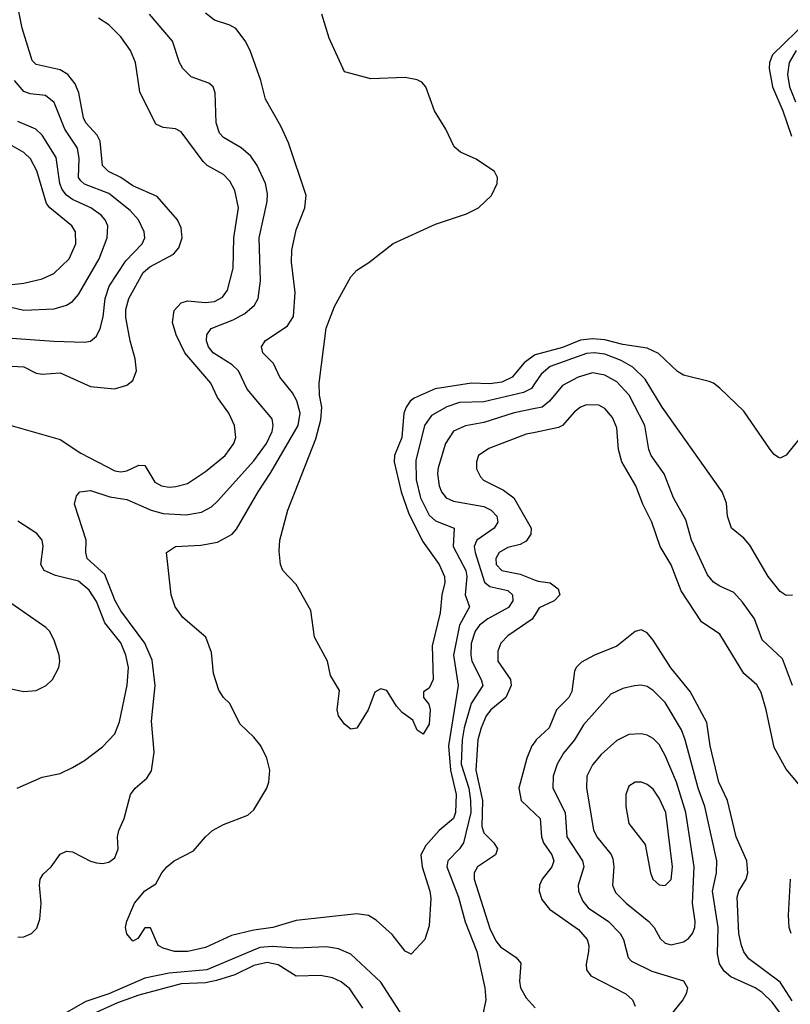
# Model space of a CAD drawing. Header units: inches. Extents: x 1308407 to 1441228, y 959628 to 1036311.
# Tile 118 of 256: x 1378296 to 1380843, y 986216 to 989472. Entities that reach past the tile are written whole.
import ezdxf

# ---------------------------------------------------------------- set-up
doc = ezdxf.new("R2010")
doc.units = ezdxf.units.IN
doc.header["$MEASUREMENT"] = 0
doc.layers.add('B3978', color=7, linetype='Continuous')
doc.layers.add('B3988', color=7, linetype='Continuous')

msp = doc.modelspace()

# ---------------------------------------------------------------- linework, layer by layer
at = {"layer": 'B3978', "color": 5}
for points, elevation in [([(1378250, 988327.3), (1378310, 988323.6), (1378350, 988303.3), (1378370, 988299.3), (1378430, 988303.5), (1378530, 988259.2), (1378609.1, 988250.9), (1378650, 988262.6), (1378670, 988278), (1378681.7, 988310), (1378677.1, 988350), (1378660.8, 988410), (1378647.1, 988487.1), (1378647.2, 988512.8), (1378656.3, 988550), (1378703.9, 988636.1), (1378725.5, 988654.5), (1378804.2, 988695.8), (1378822.3, 988717.7), (1378833.2, 988750), (1378830, 988782.9), (1378817.6, 988810), (1378750, 988886.4), (1378670, 988921.9), (1378630.2, 988950.2), (1378589.1, 988970), (1378569.3, 988989.3), (1378561.6, 989070), (1378551.9, 989090), (1378514.8, 989130), (1378506.7, 989146.7), (1378491.7, 989230), (1378479.6, 989259.6), (1378455, 989290), (1378430, 989306.1), (1378350, 989323.8), (1378336.5, 989336.5), (1378304.1, 989444.1), (1378290.4, 989510)], 3020), ([(1380000, 988270.7), (1379987.5, 988252.5), (1379961.7, 988238.3), (1379830, 988208.1), (1379750, 988205.9), (1379708.4, 988191.6), (1379657, 988163), (1379634.4, 988130), (1379605.9, 988014.1), (1379606.9, 987950), (1379621, 987890), (1379650, 987833.7), (1379670, 987814.5), (1379732.3, 987790), (1379728.7, 987730), (1379770.3, 987650), (1379774.2, 987630), (1379768.5, 987570), (1379782.7, 987530), (1379750, 987470), (1379729.8, 987370), (1379745.7, 987270), (1379713, 987070), (1379720.4, 986990), (1379739.1, 986910), (1379737, 986850), (1379730, 986829.9), (1379683, 986790), (1379638.8, 986741.2), (1379622.2, 986710), (1379626.5, 986670), (1379651.3, 986590), (1379654.7, 986565.3), (1379650, 986475.3), (1379635.3, 986430), (1379590, 986381.2), (1379570, 986392), (1379527, 986447), (1379474, 986494), (1379448.9, 986508.9), (1379410, 986514.6), (1379210, 986492.9), (1379132.4, 986470), (1379070, 986461.1), (1378996.4, 986443.6), (1378910, 986403.7), (1378851.3, 986390), (1378808, 986390), (1378770, 986400.9), (1378754, 986410), (1378728.7, 986468.7), (1378710, 986469), (1378686.8, 986433.2), (1378670, 986424), (1378650, 986449), (1378646, 986470), (1378649.7, 986490.3), (1378675.1, 986550), (1378710, 986590.5), (1378746.3, 986613.7), (1378766, 986650), (1378782.7, 986670), (1378806.6, 986690), (1378870, 986723.1), (1378909.8, 986770), (1378933, 986790), (1378969.6, 986810), (1379050, 986841.5), (1379070, 986858.6), (1379112.9, 986930), (1379119.5, 986950), (1379122.2, 986990), (1379112.5, 987030), (1379092.7, 987070), (1379070, 987099.2), (1379023.2, 987143.2), (1378990.7, 987210.7), (1378969.7, 987230), (1378954.4, 987254.4), (1378936.5, 987310), (1378930, 987379), (1378911.6, 987430), (1378834.6, 987494.6), (1378809.6, 987530), (1378796.9, 987570), (1378780.7, 987710), (1378810.9, 987729.1), (1378894.2, 987734.2), (1378950, 987743.6), (1378998.2, 987770), (1379012.9, 987787.1), (1379083.7, 987910), (1379126.2, 987973.8), (1379216.2, 988130), (1379223.2, 988170), (1379211.5, 988211.5), (1379197.6, 988237.6), (1379156.2, 988290), (1379134.6, 988334.6), (1379099.8, 988370), (1379095.1, 988390), (1379107.6, 988410), (1379180.6, 988459.4), (1379201, 988490), (1379206.9, 988570), (1379194.5, 988670), (1379195.4, 988710), (1379210, 988776.3), (1379238.9, 988850), (1379242.7, 988890), (1379184.7, 989064.7), (1379159.5, 989119.5), (1379108.4, 989208.4), (1379093.4, 989270), (1379058.1, 989370), (1379041.3, 989401.3), (1379010, 989442), (1378990, 989454), (1378939.5, 989470), (1378910, 989493.6)], 2940), ([(1378267.3, 988130), (1378430, 988083.4), (1378498.1, 988038.1), (1378610, 987979.3), (1378630, 987976.3), (1378650, 987980.1), (1378690, 987998), (1378710, 987997.2), (1378742.8, 987942.8), (1378764.2, 987930), (1378790, 987926.2), (1378812.4, 987927.6), (1378850, 987938.1), (1378910, 987977.4), (1378974.9, 988030), (1379003.6, 988070), (1379010.5, 988090), (1379006.1, 988130), (1378987.5, 988170), (1378950, 988222.5), (1378927.7, 988270), (1378841.2, 988370), (1378813.3, 988430), (1378801.2, 988470), (1378806.9, 988510), (1378830, 988535), (1378850, 988542), (1378910, 988536.6), (1378940.3, 988539.7), (1378966.2, 988553.8), (1378982.7, 988577.3), (1379001.3, 988650), (1379003.9, 988750), (1379019.5, 988850), (1379006.7, 988906.7), (1378990, 988937.4), (1378970, 988960.2), (1378916.1, 988990), (1378902.4, 989002.4), (1378830, 989100.7), (1378810.5, 989110.5), (1378770, 989115), (1378745.7, 989125.7), (1378693.1, 989233.1), (1378679, 989330), (1378662.6, 989370), (1378630, 989414.6), (1378590, 989454.5), (1378556.7, 989476.7)], 2980), ([(1378290, 986438.2), (1378310, 986439.1), (1378335.1, 986450), (1378352, 986468), (1378362.9, 986497.1), (1378366.6, 986550), (1378360.8, 986610), (1378363.9, 986630), (1378373.9, 986646.1), (1378399.7, 986670), (1378430, 986712.7), (1378450, 986722.6), (1378470, 986720.3), (1378530, 986688.9), (1378550, 986683.6), (1378570, 986681.5), (1378590, 986685.5), (1378610, 986700.4), (1378621.3, 986730), (1378619.6, 986770), (1378623.6, 986790), (1378641.6, 986830), (1378661.6, 986910), (1378677.6, 986930), (1378716.6, 986963.4), (1378731.8, 986988.2), (1378740.7, 987050), (1378731.7, 987151.7), (1378743.2, 987270), (1378733.3, 987353.3), (1378709.1, 987410), (1378630, 987517.4), (1378611.1, 987550), (1378576.8, 987636.8), (1378518.4, 987690), (1378514.2, 987710), (1378515.5, 987750), (1378477.4, 987870), (1378483.1, 987896.9), (1378495.1, 987910), (1378530, 987914.5), (1378594, 987894), (1378650, 987884.8), (1378730, 987850.1), (1378770, 987839), (1378846, 987834), (1378896.7, 987843.3), (1378930, 987861.2), (1378950, 987879.8), (1379070, 988012.5), (1379111.6, 988070), (1379130.3, 988110), (1379133.6, 988130), (1379130, 988151.9), (1379048, 988250), (1379019.3, 988310), (1378998.4, 988330), (1378935.7, 988370), (1378920.4, 988390), (1378913.5, 988410), (1378914.1, 988430), (1378928.9, 988450), (1379001.2, 988478.8), (1379039.8, 988500.2), (1379072.5, 988527.5), (1379084.1, 988550), (1379092, 988608), (1379087.2, 988750), (1379114.1, 988870), (1379115.4, 988895.4), (1379108.7, 988930), (1379080.8, 988990), (1379060.1, 989020.1), (1379027.7, 989047.7), (1378970, 989082.1), (1378956.4, 989096.4), (1378945.4, 989130), (1378941.8, 989230), (1378935.8, 989250), (1378921.5, 989261.5), (1378863.1, 989283.1), (1378835.6, 989310), (1378824.6, 989330), (1378800.8, 989400.8), (1378725.3, 989490)], 2960), ([(1380000, 988363.2), (1379997.5, 988362.5), (1379963.3, 988336.7), (1379923.7, 988290), (1379890, 988273.1), (1379850, 988267.7), (1379790, 988269.3), (1379668.8, 988251.2), (1379600.3, 988219.7), (1379586.9, 988210), (1379573, 988190), (1379566.1, 988170), (1379559.4, 988090), (1379535.2, 988030), (1379534.2, 988010), (1379556.4, 987910), (1379581, 987841), (1379627.1, 987747.1), (1379682.3, 987670), (1379700.6, 987630), (1379701.1, 987610), (1379691.4, 987570), (1379685.4, 987510), (1379659.4, 987400.6), (1379662.4, 987290), (1379650, 987261.2), (1379631.1, 987248.9), (1379631, 987230), (1379648.3, 987208.3), (1379652.9, 987190), (1379650, 987142), (1379630, 987108.7), (1379610, 987122), (1379595.5, 987155.5), (1379560.7, 987180.7), (1379541.7, 987201.7), (1379510, 987253.2), (1379490, 987259), (1379470, 987248), (1379447.7, 987190), (1379410, 987129.2), (1379390, 987126), (1379370, 987142), (1379349.8, 987170), (1379344.8, 987190), (1379353.1, 987253.1), (1379322.9, 987302.9), (1379313.3, 987350), (1379270.8, 987430), (1379257.8, 987517.8), (1379210, 987603.7), (1379166, 987650), (1379158.3, 987670), (1379153.7, 987713.7), (1379156.1, 987750), (1379181.8, 987850), (1379274.6, 988085.4), (1379291.8, 988148.2), (1379295, 988190), (1379286.7, 988230), (1379285.5, 988270), (1379308.9, 988451.1), (1379336.4, 988523.6), (1379390, 988621.3), (1379410, 988643.6), (1379450, 988669.1), (1379530, 988731.3), (1379670, 988795.2), (1379773.2, 988830), (1379812.3, 988850), (1379855.1, 988890), (1379874.5, 988930), (1379875.1, 988950), (1379865.2, 988970), (1379805.2, 989010), (1379753.4, 989033.4), (1379731.7, 989051.7), (1379704.5, 989110), (1379667, 989170), (1379638.4, 989250), (1379625.1, 989265.1), (1379610, 989272.6), (1379570, 989280.4), (1379456.1, 989276.1), (1379370, 989299), (1379319.3, 989410), (1379294.5, 989490)], 2920), ([(1378270, 988418.3), (1378408.7, 988408.7), (1378510, 988405), (1378530, 988408.4), (1378550, 988425.2), (1378562.1, 988450), (1378571.4, 988488.6), (1378578.4, 988550), (1378592.1, 988590), (1378646.3, 988673.7), (1378701, 988730), (1378709.9, 988750), (1378707.1, 988770), (1378688.1, 988810), (1378660.7, 988840.7), (1378590, 988896.6), (1378510, 988927.8), (1378498.3, 988938.3), (1378489.9, 988950), (1378492.8, 989012.8), (1378486.5, 989046.5), (1378444.7, 989110), (1378410, 989197.7), (1378381.1, 989221.1), (1378330, 989226.6), (1378310, 989234.3), (1378278.4, 989270)], 3040), ([(1378229.4, 988529.4), (1378310, 988511), (1378410, 988515.8), (1378450, 988527.3), (1378470, 988540.2), (1378490, 988562.8), (1378558.9, 988681.1), (1378585.3, 988750), (1378586.7, 988790), (1378578, 988810), (1378565, 988825), (1378531.3, 988850), (1378470, 988877.2), (1378450.9, 988890.9), (1378436.6, 988910), (1378428.7, 988930), (1378416, 989016), (1378370, 989089.9), (1378349.2, 989109.2), (1378290, 989135.2)], 3060), ([(1378270, 988596.3), (1378310, 988600.1), (1378370, 988615), (1378408.1, 988631.9), (1378459.1, 988680.9), (1378481.2, 988730), (1378480.2, 988770), (1378467.8, 988790), (1378395.8, 988850), (1378384.3, 988864.3), (1378352.3, 988972.3), (1378332, 989012), (1378310, 989032.3), (1378247.3, 989067.3)], 3080), ([(1380000, 988185.5), (1379930, 988171.6), (1379830, 988139.6), (1379770, 988129.1), (1379730, 988111.4), (1379703, 988070), (1379678.9, 987990), (1379677.1, 987970), (1379683, 987930), (1379690.5, 987910.5), (1379705.5, 987890), (1379730, 987879.4), (1379830, 987861.4), (1379854, 987850), (1379872.8, 987830), (1379876.3, 987810), (1379863.9, 987790), (1379807.6, 987750), (1379798.6, 987730), (1379801.3, 987710), (1379832.1, 987612.1), (1379850, 987597.8), (1379910, 987583.6), (1379925.1, 987570), (1379925.9, 987550), (1379912.2, 987527.8), (1379843.1, 987490), (1379816.3, 987470), (1379801.9, 987450), (1379788.7, 987408.7), (1379786.8, 987370), (1379790.4, 987350), (1379821.9, 987290), (1379826.8, 987270), (1379788.7, 987210), (1379764.8, 987130), (1379758.6, 987090), (1379755.6, 987010), (1379780.3, 986930), (1379786.7, 986890), (1379787, 986850), (1379763, 986750), (1379750.1, 986730), (1379711.6, 986690), (1379708.4, 986670), (1379746.2, 986570), (1379768.5, 986488.5), (1379807.6, 986390), (1379833.8, 986270), (1379836.9, 986230), (1379820.2, 986150)], 2960), ([(1380000, 988106.9), (1379970, 988100.6), (1379846.5, 988053.5), (1379812.4, 988030), (1379806, 988010), (1379806.3, 987986.3), (1379819.6, 987959.6), (1379829.3, 987949.3), (1379895.4, 987915.4), (1379929.5, 987890), (1379986.6, 987790), (1379985.2, 987770), (1379970, 987746.8), (1379950, 987736.5), (1379910, 987726.3), (1379881.3, 987710), (1379870.1, 987690), (1379871.1, 987670), (1379890.1, 987650.1), (1379950, 987638.5), (1380000, 987618.8)], 2980), ([(1378287, 986930), (1378370, 986966.4), (1378430, 986979.1), (1378470, 986998.5), (1378510, 987022), (1378570, 987066.8), (1378609.9, 987110), (1378625.3, 987150), (1378651, 987271), (1378655.1, 987330), (1378646.6, 987370), (1378630, 987410.5), (1378577.4, 987477.4), (1378550, 987547.8), (1378525.4, 987585.4), (1378490, 987615.5), (1378414.2, 987634.2), (1378377.1, 987650), (1378365.2, 987670), (1378373.4, 987730), (1378369.8, 987750), (1378352.6, 987772.6), (1378290, 987813.7)], 2980), ([(1378190, 987274.7), (1378310, 987250.1), (1378350, 987253.7), (1378383.5, 987270), (1378404.5, 987290), (1378425.7, 987330), (1378428.3, 987350), (1378426.3, 987370), (1378410, 987419.7), (1378394.3, 987450), (1378382.1, 987462.1), (1378255.2, 987550)], 3020), ([(1380000, 987505), (1379990.4, 987489.6), (1379910, 987434.1), (1379886.4, 987410), (1379876.2, 987383.8), (1379877, 987350), (1379918.7, 987290), (1379920.1, 987270), (1379902.5, 987230), (1379853.1, 987190), (1379838.4, 987170), (1379820.9, 987130), (1379810.4, 987090), (1379803.8, 986990), (1379825.9, 986890), (1379823.4, 986803.4), (1379830, 986782.9), (1379862.8, 986750), (1379875.6, 986730), (1379868.7, 986710), (1379809.5, 986670), (1379798.3, 986650), (1379798.1, 986630), (1379850, 986466.2), (1379870, 986426.1), (1379885.8, 986405.8), (1379936.9, 986370), (1379952.2, 986352.2), (1379947.7, 986292.3), (1379951, 986270), (1379970, 986236.6), (1380000, 986204)], 2980), ([(1380000, 987085), (1379988.9, 987070), (1379972.7, 987030), (1379946.3, 986930), (1379954, 986890), (1380000, 986845.4)], 3020), ([(1379553.2, 986190), (1379490, 986289.1), (1379390, 986381.8), (1379350, 986399.4), (1379310, 986405.3), (1379210, 986401.7), (1379130, 986407.2), (1379090, 986403.3), (1378914.3, 986330), (1378790, 986318.9), (1378710, 986302.1), (1378590, 986250.2), (1378514.8, 986225.2), (1378450, 986188.4)], 2960), ([(1379430, 986202.5), (1379386.7, 986266.7), (1379358.4, 986290), (1379330, 986303.2), (1379290, 986310.9), (1379210, 986308.4), (1379150, 986346.4), (1379113.5, 986353.5), (1379070, 986344.1), (1379007, 986313), (1378946, 986294), (1378910, 986286.9), (1378830, 986283.5), (1378690, 986246.3), (1378619.2, 986220.8), (1378490, 986162.5)], 2980)]:
    msp.add_lwpolyline(points, dxfattribs=dict(at, elevation=elevation))
at = {"layer": 'B3988', "color": 5}
for points, elevation in [([(1380902.1, 989470), (1380785, 989355), (1380774.8, 989330), (1380773.6, 989310), (1380784.2, 989250), (1380819.1, 989170), (1380847, 989087)], 2920), ([(1380862.9, 989370), (1380839.4, 989330), (1380834.2, 989290), (1380840.8, 989250), (1380860.4, 989200.4)], 2940), ([(1380870, 988082.4), (1380830, 988031.5), (1380810, 988021.6), (1380804.4, 988024.4), (1380790, 988033.3), (1380776.9, 988050), (1380690, 988177.4), (1380610, 988253.7), (1380590, 988269.7), (1380575.3, 988275.3), (1380490, 988296.1), (1380470, 988307.9), (1380407.5, 988367.5), (1380370, 988385.1), (1380290, 988397.7), (1380230, 988413.4), (1380190, 988416.1), (1380150, 988411.4), (1380090, 988387.5), (1380000, 988363.2)], 2920), ([(1380851.1, 987568.9), (1380830, 987567.8), (1380810, 987580.3), (1380770, 987630.8), (1380710, 987734), (1380690, 987756.8), (1380648.7, 987790), (1380635.8, 987830), (1380632.9, 987872.9), (1380618.3, 987910), (1380419.9, 988190), (1380363.4, 988283.4), (1380322.8, 988322.8), (1380284.6, 988344.6), (1380230, 988365.2), (1380195.3, 988370), (1380170, 988367.7), (1380050, 988324.3), (1380020.1, 988299.9), (1380000, 988270.7)], 2940), ([(1380851, 987270), (1380817.8, 987357.8), (1380750, 987421), (1380724.9, 987490), (1380685.8, 987545.8), (1380657, 987577), (1380610, 987598), (1380590, 987611.7), (1380570, 987635.6), (1380517.3, 987750), (1380498.2, 987818.2), (1380457.3, 987890), (1380426.6, 987970), (1380383, 988030), (1380375.2, 988050), (1380362, 988130), (1380310.2, 988230.2), (1380270, 988273.6), (1380230, 988296.3), (1380190, 988303.4), (1380142.6, 988290), (1380090, 988262.5), (1380047.2, 988210), (1380022.6, 988190), (1380000, 988185.5)], 2960), ([(1380870, 986944.5), (1380830, 986993.6), (1380790, 987065.1), (1380764.1, 987190), (1380747.2, 987247.2), (1380732.4, 987272.4), (1380689.9, 987310), (1380610, 987439.3), (1380550, 987480.7), (1380483.1, 987583.1), (1380450, 987668.6), (1380412.9, 987730), (1380386.1, 987810), (1380355.8, 987870), (1380332.8, 987930), (1380286, 988010), (1380275.1, 988050), (1380270, 988122), (1380256, 988156), (1380230, 988185.8), (1380210, 988196.8), (1380170, 988198.5), (1380150, 988190.5), (1380130, 988175), (1380090.1, 988130), (1380077.1, 988122.9), (1380000, 988106.9)], 2980), ([(1380000, 987618.8), (1380010, 987614.9), (1380050, 987609.4), (1380076.3, 987590), (1380081.2, 987570), (1380062.7, 987550), (1380013.5, 987526.5), (1380000, 987505)], 2980), ([(1380850, 986227.5), (1380810, 986288.5), (1380706.5, 986366.5), (1380689.7, 986389.7), (1380681.6, 986410), (1380673.7, 986450), (1380668.2, 986570), (1380673.5, 986590), (1380697.1, 986630), (1380702.7, 986650), (1380699.4, 986690), (1380664.8, 986770), (1380636.3, 986890), (1380607.4, 986950), (1380578.5, 987070), (1380567.6, 987147.6), (1380512.4, 987250), (1380448.5, 987328.5), (1380390, 987420.3), (1380370, 987444.5), (1380350, 987454), (1380330, 987448.7), (1380270, 987399.9), (1380196, 987370), (1380152.9, 987347.1), (1380135.8, 987330), (1380130, 987316.9), (1380121.3, 987250), (1380110.7, 987230), (1380070.7, 987190), (1380046.6, 987130), (1380003.7, 987090), (1380000, 987085)], 3020), ([(1380807.9, 986190), (1380783, 986223), (1380750, 986255.1), (1380727.3, 986270), (1380646.4, 986306.4), (1380624.8, 986324.8), (1380609.4, 986349.4), (1380603, 986383), (1380604.7, 986470), (1380586.5, 986590), (1380599.2, 986650), (1380600.4, 986690), (1380560.9, 986870), (1380539.3, 986930), (1380496.3, 987090), (1380483.2, 987123.2), (1380430, 987213.7), (1380390, 987253.8), (1380370, 987266.3), (1380350, 987270.7), (1380328.7, 987268.7), (1380290, 987259.8), (1380250, 987241.8), (1380160, 987140), (1380130, 987089.8), (1380093.3, 987046.7), (1380072.3, 987010), (1380059.6, 986970), (1380058.4, 986930), (1380098.7, 986850), (1380104.4, 986770), (1380156.9, 986690), (1380160.3, 986670), (1380141.9, 986610), (1380143.6, 986590), (1380157.3, 986557.3), (1380175.2, 986535.2), (1380242.8, 986490), (1380281.3, 986450), (1380291.9, 986430), (1380307.1, 986370), (1380318.4, 986358.4), (1380385.4, 986325.4), (1380490, 986292.9), (1380503.6, 986270), (1380499.7, 986250), (1380488.6, 986230), (1380381.5, 986098.5)], 3040), ([(1380000, 986845.4), (1380016, 986830), (1380020.9, 986770), (1380027.9, 986750), (1380054.7, 986710), (1380061.4, 986690), (1380054.8, 986670), (1380022.8, 986630), (1380014.6, 986610), (1380013.5, 986590), (1380022.1, 986562.1), (1380046.8, 986530), (1380142.7, 986462.7), (1380172.3, 986430), (1380177.7, 986410), (1380176.8, 986390), (1380168.3, 986348.3), (1380170.1, 986330), (1380183.5, 986310), (1380299.7, 986250), (1380322.2, 986230), (1380330.2, 986210)], 3020), ([(1380846.4, 986450), (1380840.2, 986470), (1380837.1, 986510), (1380844.2, 986630)], 2980)]:
    msp.add_lwpolyline(points, dxfattribs=dict(at, elevation=elevation))
for points, elevation in [([(1380350, 987110.6), (1380310, 987107.6), (1380270, 987088.4), (1380217.9, 987042.1), (1380190, 987007.8), (1380171.3, 986970), (1380169.1, 986930), (1380193.1, 986793.1), (1380203.4, 986770), (1380250.8, 986710.8), (1380256.5, 986696.5), (1380259.6, 986670), (1380255.6, 986610), (1380265.5, 986585.5), (1380301.2, 986550), (1380376.1, 986490), (1380393, 986470), (1380412.8, 986432.8), (1380430, 986417.4), (1380450, 986412.9), (1380490, 986422.8), (1380506.6, 986433.4), (1380520.2, 986450), (1380528.1, 986470), (1380529.4, 986490), (1380520.5, 986550), (1380525.4, 986670), (1380497.6, 986850), (1380467.4, 986950), (1380430, 987038.7), (1380410, 987074.6), (1380390, 987094.8), (1380370, 987105.8)], 3060), ([(1380351.8, 986950), (1380330, 986949.8), (1380310, 986937.4), (1380300.2, 986910), (1380300.2, 986870), (1380310, 986813.4), (1380363.9, 986743.9), (1380381.1, 986650), (1380389.2, 986630), (1380410, 986610.3), (1380430, 986608.2), (1380450, 986628.7), (1380454.2, 986670), (1380431.5, 986850), (1380410, 986897.8), (1380390, 986927), (1380370, 986942.9)], 3080)]:
    msp.add_lwpolyline(points, close=True, dxfattribs=dict(at, elevation=elevation))

doc.saveas('drawing.dxf')
